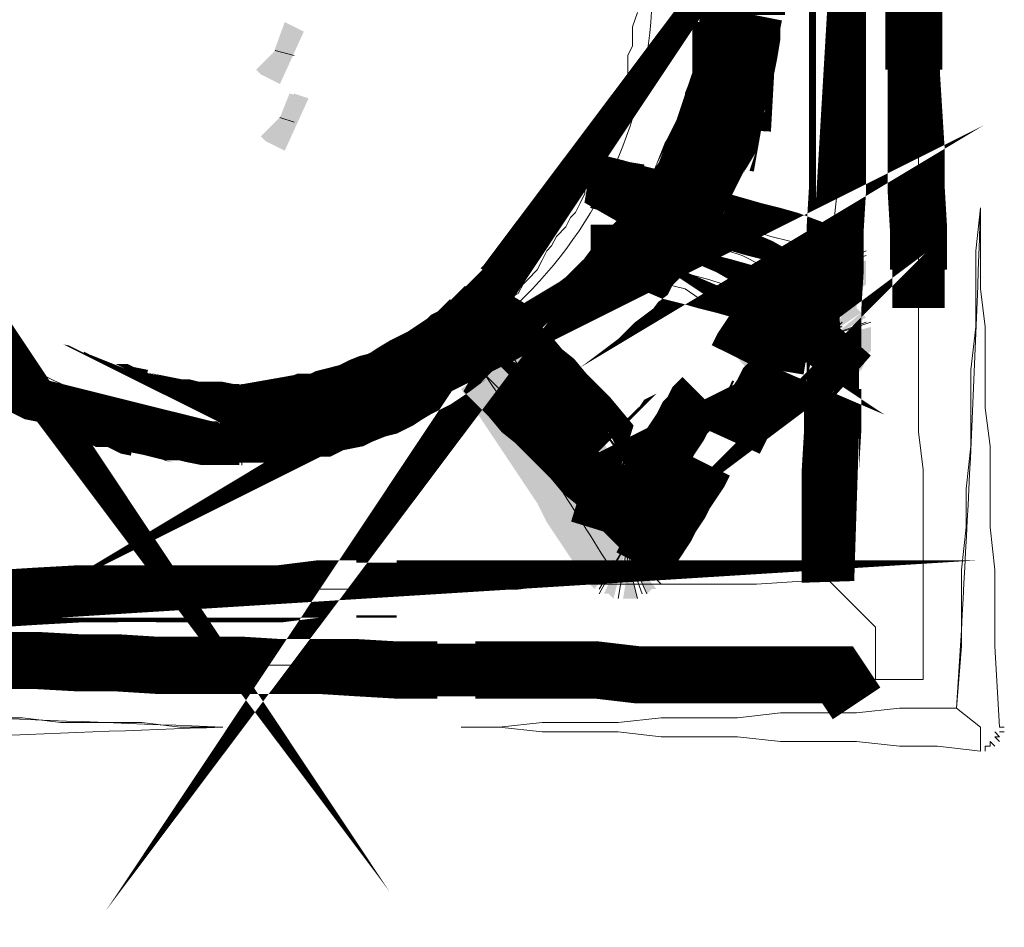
# Model space of a CAD drawing. Header units: millimetres. Extents: x -1194 to 5506, y 19372 to 25312.
# Tile 6 of 11: x 4446 to 4534, y 19746 to 19827. Entities that reach past the tile are written whole.
import ezdxf

# ---------------------------------------------------------------- set-up
doc = ezdxf.new("R2010")
doc.units = ezdxf.units.MM
doc.layers.add('PDF_A-TABELKA', color=7, linetype='Continuous')
doc.layers.add('SQ_TAB TEKST', color=8, linetype='Continuous', lineweight=0)

# ---------------------------------------------------------------- blocks, each defined once
blk = doc.blocks.new('tabelka')
at = {"layer": 'PDF_A-TABELKA', "lineweight": 0}
for points, format in [([(25612.308, -27760.452, 5.115, 5.115, 0), (25616.144, -27760.452, 5.115, 5.115, 0), (25619.554, -27760.239, 5.115, 5.115, 0), (25623.391, -27760.025, 5.115, 5.115, 0), (25626.801, -27760.025, 5.076, 5.076, 0), (25630.211, -27760.025, 5.115, 5.115, 0), (25633.834, -27760.025, 5.115, 5.115, 0), (25637.457, -27760.025, 5.115, 5.115, 0), (25641.293, -27760.025, 5.115, 5.115, 0), (25644.704, -27759.599, 5.115, 5.115, 0), (25648.114, -27759.599, 4.689, 4.689, 0), (25651.737, -27759.599, 5.115, 5.115, 0), (25655.36, -27759.599, 5.115, 5.115, 0), (25658.77, -27759.599, 5.115, 5.115, 0), (25662.606, -27759.599, 0, 0, 0), (25666.016, -27759.386, 0, 0, 0), (25669.639, -27759.386, 0, 0, 0), (25673.263, -27759.173, 0, 0, 0), (25676.673, -27759.173, 0, 0, 0), (25680.296, -27759.173, 0, 0, 0), (25683.919, -27759.173, 0, 0, 0), (25690.313, -27758.96, 4.689, 4.689, 0), (25690.526, -27752.353, 5.115, 5.115, 0), (25690.526, -27748.943, 5.115, 5.115, 0), (25690.739, -27745.32, 5.115, 5.115, 0), (25690.739, -27741.696, 4.689, 4.689, 0), (25690.739, -27738.286, 5.115, 5.115, 0), (25690.739, -27734.45, 5.115, 5.115, 0), (25690.952, -27731.04, 5.115, 5.115, 0), (25690.952, -27727.417, 5.115, 5.115, 0), (25691.165, -27723.794, 5.115, 5.115, 0), (25691.165, -27720.384, 5.076, 5.076, 0), (25691.165, -27716.974, 5.115, 5.115, 0), (25691.165, -27713.137, 5.115, 5.115, 0), (25691.165, -27709.727, 5.115, 5.115, 0), (25691.165, -27705.891, 5.115, 5.115, 0)], "xyseb"), ([(25691.805, -27684.578, 5.115, 5.115, 0), (25691.805, -27681.168, 0, 0, 0), (25692.018, -27677.545, 0, 0, 0)], "xyseb"), ([(25697.986, -27705.891, 5.115, 5.115, 0), (25697.986, -27709.727, 5.115, 5.115, 0), (25697.986, -27713.137, 4.689, 4.689, 0), (25697.986, -27716.974, 5.115, 5.115, 0), (25698.199, -27720.384, 5.115, 5.115, 0), (25698.199, -27723.794, 5.115, 5.115, 0), (25698.412, -27727.417, 5.115, 5.115, 0), (25698.412, -27731.04, 4.689, 4.689, 0), (25698.412, -27734.45, 0, 0, 0), (25698.412, -27738.286, 0, 0, 0), (25698.625, -27741.696, 0, 0, 0), (25698.625, -27745.32, 0, 0, 0), (25698.838, -27748.943, 0, 0, 0), (25698.838, -27752.353, 0, 0, 0), (25698.838, -27755.976, 0, 0, 0), (25698.838, -27763.009, 0, 0, 0), (25698.838, -27767.485, 0, 0, 0), (25694.575, -27767.485, 0, 0, 0)], "xyseb"), ([(25674.541, -27705.038, -0.417287), (25636.605, -27744.68, -0.414214), (25599.094, -27705.038)], "xyb"), ([(25639.162, -27741.057, 7.673, 7.673, 0), (25639.802, -27744.68, 7.246, 7.246, 0), (25640.867, -27744.68, 7.246, 7.246, 0), (25641.933, -27744.467, 7.434, 7.434, 0), (25642.785, -27744.467, 7.625, 7.625, 0), (25643.851, -27744.041, 7.434, 7.434, 0), (25644.917, -27744.041, 7.434, 7.434, 0), (25645.769, -27743.615, 7.434, 7.434, 0), (25646.622, -27743.401, 7.535, 7.535, 0), (25647.687, -27743.188, 7.434, 7.434, 0), (25648.54, -27742.762, 7.535, 7.535, 0), (25649.605, -27742.336, 7.535, 7.535, 0), (25650.458, -27742.123, 7.535, 7.535, 0), (25651.31, -27741.696, 7.535, 7.535, 0), (25651.95, -27741.27, 7.535, 7.535, 0), (25653.016, -27740.631, 7.535, 7.535, 0), (25653.868, -27740.204, 7.535, 7.535, 0), (25654.721, -27739.778, 7.535, 7.535, 0), (25655.36, -27739.352, 7.625, 7.625, 0), (25656.212, -27738.713, 7.434, 7.434, 0), (25656.852, -27738.286, 7.434, 7.434, 0), (25657.704, -27737.434, 6.82, 6.82, 0), (25658.557, -27737.008, 7.625, 7.625, 0), (25659.196, -27736.368, 7.434, 7.434, 0), (25660.049, -27735.516, 7.434, 7.434, 0), (25660.475, -27735.089, 7.246, 7.246, 0), (25661.114, -27734.45, 7.246, 7.246, 0), (25661.967, -27733.598, 7.673, 7.673, 0), (25662.393, -27733.171, 7.673, 7.673, 0), (25663.033, -27732.319, 0, 0, 0), (25663.459, -27731.679, 0, 0, 0), (25664.311, -27730.827, 0, 0, 0), (25664.738, -27730.187, 0, 0, 0), (25665.164, -27729.548, 0, 0, 0), (25665.803, -27728.909, 0, 0, 0), (25666.229, -27728.056, 0, 0, 0), (25666.656, -27727.417, 0, 0, 0), (25667.082, -27726.564, 0, 0, 0), (25667.508, -27725.712, 0, 0, 0), (25667.934, -27725.072, 0, 0, 0), (25668.574, -27724.22, 0, 0, 0), (25668.574, -27723.367, 0, 0, 0), (25669, -27722.515, 0, 0, 0), (25669.426, -27721.875, 0, 0, 0), (25669.853, -27721.023, 0, 0, 0), (25670.066, -27720.17, 0, 0, 0), (25670.492, -27719.531, 0, 0, 0), (25670.705, -27718.465, 0, 0, 0), (25670.918, -27717.613, 0, 0, 0), (25671.345, -27716.76, 0, 0, 0), (25671.558, -27715.908, 0, 0, 0), (25671.771, -27715.269, 0, 0, 0), (25671.984, -27714.416, 0, 0, 0), (25672.197, -27713.563, 0, 0, 0), (25672.41, -27712.498, 0, 0, 0), (25672.623, -27711.645, 0, 0, 0), (25672.623, -27710.793, 0, 0, 0), (25672.836, -27709.94, 0, 0, 0), (25673.05, -27709.088, 0, 0, 0), (25673.05, -27708.235, 0, 0, 0), (25673.263, -27707.17, 0, 0, 0), (25673.263, -27706.317, 0, 0, 0), (25673.263, -27705.678, 0, 0, 0), (25677.099, -27705.465, 0, 0, 0)], "xyseb"), ([(25609.751, -27731.466, 7.673, 7.673, 0), (25610.177, -27732.106, 0, 0, 0), (25610.816, -27732.958, 0, 0, 0)], "xyseb"), ([(25684.345, -27718.465, 7.683, 7.683, 0), (25680.722, -27717.826, 7.625, 7.625, 0), (25680.296, -27719.105, 7.625, 7.625, 0), (25679.87, -27719.957, 7.434, 7.434, 0), (25679.23, -27721.023, 7.535, 7.535, 0), (25678.804, -27722.089, 7.234, 7.234, 0), (25678.378, -27722.941, 7.053, 7.053, 0), (25677.951, -27724.007, 7.535, 7.535, 0), (25677.312, -27724.859, 7.535, 7.535, 0), (25676.886, -27725.712, 7.234, 7.234, 0), (25676.246, -27726.777, 7.434, 7.434, 0), (25675.607, -27727.63, 7.434, 7.434, 0), (25674.968, -27728.269, 7.625, 7.625, 0), (25674.328, -27729.122, 7.625, 7.625, 0), (25673.476, -27729.974, 7.434, 7.434, 0), (25673.05, -27730.827, 7.434, 7.434, 0), (25672.197, -27731.466, 7.625, 7.625, 0), (25671.558, -27732.319, 7.246, 7.246, 0), (25670.705, -27732.958, 7.244, 7.244, 0), (25669.853, -27733.811, 7.246, 7.246, 0), (25669.213, -27734.45, 7.244, 7.244, 0), (25668.361, -27735.089, 7.246, 7.246, 0), (25667.508, -27735.729, 7.246, 7.246, 0), (25666.656, -27736.368, 7.673, 7.673, 0), (25665.59, -27737.008, 7.673, 7.673, 0), (25664.951, -27737.647, 7.246, 7.246, 0), (25664.098, -27738.073, 7.246, 7.246, 0), (25663.246, -27738.499, 7.246, 7.246, 0), (25662.18, -27739.139, 0, 0, 0), (25661.328, -27739.565, 0, 0, 0), (25660.475, -27739.991, 0, 0, 0), (25659.409, -27740.418, 0, 0, 0), (25658.557, -27740.844, 0, 0, 0), (25657.704, -27741.27, 0, 0, 0), (25656.639, -27741.696, 0, 0, 0), (25655.786, -27741.91, 0, 0, 0), (25654.934, -27742.336, 0, 0, 0), (25653.868, -27742.762, 0, 0, 0), (25653.016, -27742.762, 0, 0, 0), (25651.95, -27743.188, 0, 0, 0), (25651.097, -27743.615, 0, 0, 0), (25649.819, -27743.615, 0, 0, 0), (25648.966, -27744.041, 0, 0, 0), (25647.9, -27744.041, 0, 0, 0), (25647.048, -27744.254, 0, 0, 0), (25645.982, -27744.467, 0, 0, 0), (25645.13, -27744.467, 0, 0, 0), (25643.851, -27744.68, 0, 0, 0), (25642.999, -27744.68, 0, 0, 0), (25641.933, -27744.68, 0, 0, 0), (25640.867, -27744.893, 0, 0, 0), (25639.802, -27744.893, 0, 0, 0), (25638.736, -27744.893, 0, 0, 0), (25637.883, -27744.893, 0, 0, 0)], "xyseb"), ([(25685.624, -27739.991, 5.084, 5.084, 0), (25686.05, -27737.434, 4.729, 4.729, 0), (25684.558, -27736.794, 0, 0, 0), (25683.28, -27735.942, 0, 0, 0), (25681.788, -27735.303, 0, 0, 0), (25680.296, -27734.45, 0, 0, 0), (25678.804, -27733.598, 0, 0, 0), (25677.312, -27732.958, 0, 0, 0), (25675.82, -27732.106, 0, 0, 0), (25674.328, -27731.466, 0, 0, 0), (25673.05, -27730.614, 0, 0, 0), (25671.558, -27729.974, 0, 0, 0), (25671.984, -27727.204, 0, 0, 0)], "xyseb"), ([(25614.439, -27771.108), (25618.276, -27771.108), (25621.686, -27771.534), (25625.096, -27771.534), (25628.932, -27771.534), (25632.342, -27771.961), (25636.178, -27771.961, 0.006241), (25589.717, -27774.092, -0.006241), (25636.178, -27771.961, 0.001088), (25591.422, -27770.256)], "xyb"), ([(25637.67, -27744.893, 7.246, 7.246, 0), (25636.818, -27744.893, 7.246, 7.246, 0), (25635.752, -27744.893, 7.673, 7.673, 0), (25634.687, -27744.68, 7.246, 7.246, 0), (25633.621, -27744.68, 7.244, 7.244, 0), (25632.768, -27744.467, 7.246, 7.246, 0), (25631.703, -27744.467, 7.434, 7.434, 0), (25630.637, -27744.254, 7.244, 7.244, 0), (25629.785, -27744.041, 7.244, 7.244, 0), (25628.719, -27743.828, 7.816, 7.816, 0), (25627.653, -27743.615, 7.434, 7.434, 0), (25626.801, -27743.188, 7.434, 7.434, 0), (25625.735, -27743.188, 7.434, 7.434, 0), (25624.883, -27742.762, 7.234, 7.234, 0), (25623.817, -27742.336, 7.434, 7.434, 0), (25622.964, -27742.123, 7.434, 7.434, 0), (25622.112, -27741.696, 7.234, 7.234, 0), (25621.259, -27741.27, 7.244, 7.244, 0), (25620.194, -27741.057, 7.535, 7.535, 0), (25619.341, -27740.631, 0, 0, 0), (25618.489, -27740.418, 0, 0, 0), (25617.636, -27739.778, 0, 0, 0), (25616.784, -27739.352, 0, 0, 0), (25615.931, -27738.926, 0, 0, 0), (25615.079, -27738.499, 0, 0, 0), (25614.226, -27738.073, 0, 0, 0), (25613.374, -27737.221, 0, 0, 0)], "xyseb"), ([(25692.444, -27740.631, 5.124, 5.124, 0), (25690.526, -27738.926, 5.147, 5.147, 0), (25689.674, -27739.565, 5.124, 5.124, 0), (25689.247, -27739.991, 4.823, 4.823, 0), (25688.395, -27740.418, 4.766, 4.766, 0), (25687.969, -27740.844, 4.823, 4.823, 0), (25687.116, -27741.483, 0, 0, 0), (25686.69, -27741.91, 0, 0, 0), (25685.837, -27742.336, 0, 0, 0), (25685.198, -27742.975, 0, 0, 0), (25684.558, -27743.401, 0, 0, 0), (25683.919, -27743.828, 0, 0, 0), (25683.28, -27744.467, 0, 0, 0), (25681.362, -27742.762, 0, 0, 0)], "xyseb"), ([(25671.771, -27747.664, 5.147, 5.147, 0), (25672.623, -27747.238, 5.124, 5.124, 0), (25673.05, -27746.811, 4.823, 4.823, 0), (25673.902, -27746.172, 4.766, 4.766, 0), (25674.328, -27745.746, 5.147, 5.147, 0), (25675.181, -27745.32, 5.124, 5.124, 0), (25675.607, -27744.68, 5.147, 5.147, 0), (25676.46, -27744.254, 5.124, 5.124, 0), (25676.886, -27743.828, 0, 0, 0), (25677.738, -27743.401, 0, 0, 0), (25678.378, -27742.762, 0, 0, 0), (25680.296, -27744.467, 0, 0, 0)], "xyseb"), ([(25670.705, -27757.468, 0.012344), (25659.622, -27740.418), (25660.901, -27741.696), (25661.754, -27742.549), (25663.033, -27743.828), (25663.885, -27744.68), (25665.164, -27745.959), (25666.016, -27747.238), (25667.295, -27748.09), (25668.148, -27749.369), (25669.426, -27750.222), (25670.279, -27751.5), (25672.41, -27753.632), (25672.41, -27756.189), (25673.689, -27757.468), (25673.263, -27757.468), (25673.689, -27757.894)], "xyb"), ([(25670.918, -27751.5, 5.147, 5.147, 0), (25672.623, -27753.205, 5.124, 5.124, 0), (25673.476, -27752.779, 4.766, 4.766, 0), (25673.902, -27752.353, 5.147, 5.147, 0), (25674.755, -27751.713, 5.124, 5.124, 0), (25675.394, -27751.287, 0, 0, 0), (25676.033, -27750.861, 0, 0, 0), (25676.886, -27750.435, 0, 0, 0), (25677.312, -27749.795, 0, 0, 0), (25678.165, -27749.369, 0, 0, 0), (25678.591, -27748.943, 0, 0, 0), (25680.509, -27750.648, 0, 0, 0)], "xyseb"), ([(25692.87, -27769.829, 5.115, 5.115, 0), (25691.165, -27767.272, 5.115, 5.115, 0), (25687.329, -27767.272, 5.115, 5.115, 0), (25683.919, -27767.272, 5.115, 5.115, 0), (25680.296, -27767.272, 5.115, 5.115, 0), (25676.673, -27767.272, 5.115, 5.115, 0), (25673.263, -27767.272, 5.115, 5.115, 0), (25669.639, -27766.845, 5.115, 5.115, 0), (25666.016, -27766.845, 5.115, 5.115, 0), (25662.606, -27766.845, 5.115, 5.115, 0), (25658.77, -27766.845, 4.689, 4.689, 0), (25655.36, -27766.845, 5.115, 5.115, 0), (25651.737, -27766.845, 5.115, 5.115, 0), (25648.114, -27766.632, 5.115, 5.115, 0), (25644.704, -27766.632, 4.689, 4.689, 0), (25641.293, -27766.419, 5.115, 5.115, 0), (25637.457, -27766.419, 5.115, 5.115, 0), (25633.834, -27766.419, 5.115, 5.115, 0), (25630.211, -27766.419, 5.115, 5.115, 0), (25626.801, -27766.206, 5.115, 5.115, 0), (25623.391, -27766.206, 5.115, 5.115, 0), (25619.554, -27765.993, 5.115, 5.115, 0), (25616.144, -27765.993, 5.115, 5.115, 0), (25612.308, -27765.993, 0, 0, 0)], "xyseb")]:
    blk.add_lwpolyline(points, format=format, dxfattribs=at)
for points in [[(25697.986, -27705.891), (25697.986, -27709.727), (25697.986, -27713.137), (25697.986, -27716.974), (25698.412, -27720.384), (25698.412, -27723.794), (25698.412, -27727.63), (25698.412, -27731.04), (25698.412, -27734.45), (25698.412, -27738.286), (25698.412, -27741.696), (25698.412, -27745.533), (25698.838, -27748.943), (25698.838, -27752.353), (25698.838, -27755.763), (25698.838, -27763.009), (25698.838, -27767.698), (25694.575, -27767.698), (25694.575, -27763.009), (25690.313, -27758.747), (25690.739, -27752.353), (25690.739, -27748.943), (25690.739, -27745.533), (25690.739, -27741.696), (25690.739, -27738.286), (25690.739, -27734.45), (25690.739, -27731.04), (25690.739, -27727.63), (25691.165, -27723.794), (25691.165, -27720.384), (25691.165, -27716.974), (25691.165, -27713.137), (25691.165, -27709.727), (25691.165, -27705.891)], [(25617.849, -27739.139), (25618.702, -27739.565), (25619.554, -27740.418), (25620.407, -27740.844), (25621.259, -27741.27), (25622.112, -27741.696), (25622.964, -27742.123), (25623.817, -27742.549), (25625.096, -27742.549), (25625.948, -27742.975), (25626.801, -27743.401), (25627.653, -27743.401), (25628.932, -27743.828), (25629.785, -27744.254), (25630.637, -27744.254), (25631.49, -27744.254), (25632.768, -27744.68), (25633.621, -27744.68), (25634.9, -27744.68), (25635.752, -27744.68), (25638.736, -27744.68), (25637.883, -27744.68), (25636.605, -27744.68), (25635.752, -27744.68), (25634.9, -27744.68), (25633.621, -27744.68), (25632.768, -27744.68), (25631.49, -27744.254), (25630.637, -27744.254), (25629.785, -27744.254), (25628.932, -27743.828), (25627.653, -27743.401), (25626.801, -27743.401), (25625.948, -27742.975), (25625.096, -27742.975), (25623.817, -27742.549), (25622.964, -27742.123), (25622.112, -27741.696), (25621.259, -27741.27), (25620.407, -27740.844), (25619.554, -27740.844), (25618.702, -27740.418), (25617.849, -27739.991)], [(25682.64, -27708.022), (25682.64, -27709.301), (25682.214, -27710.153), (25682.214, -27711.432), (25682.214, -27712.711), (25681.788, -27713.563), (25681.788, -27714.842), (25681.362, -27715.695), (25680.935, -27716.974), (25680.509, -27717.826), (25680.083, -27719.105), (25679.657, -27719.957), (25679.23, -27720.81), (25678.804, -27722.089), (25678.378, -27722.941), (25677.951, -27723.794), (25677.525, -27724.646), (25676.673, -27725.925), (25676.246, -27726.777), (25675.394, -27727.63), (25674.968, -27728.482), (25674.115, -27729.335), (25673.689, -27730.187), (25672.836, -27730.614), (25671.984, -27731.466), (25671.558, -27732.319), (25670.705, -27733.171), (25669.853, -27733.598), (25669, -27734.45), (25668.148, -27735.303), (25667.295, -27735.729), (25666.443, -27736.581), (25665.59, -27737.008), (25664.738, -27737.434), (25663.885, -27738.286), (25663.033, -27738.713), (25662.18, -27739.139), (25661.328, -27739.565), (25660.475, -27739.991), (25659.622, -27740.418), (25658.77, -27740.844), (25657.491, -27741.27), (25656.639, -27741.696), (25655.786, -27742.123), (25654.934, -27742.549), (25653.655, -27742.549), (25652.802, -27742.975), (25651.95, -27743.401), (25651.097, -27743.401), (25649.819, -27743.828), (25648.966, -27743.828), (25648.114, -27744.254), (25646.835, -27744.254), (25645.982, -27744.254), (25645.13, -27744.68), (25643.851, -27744.68), (25642.999, -27744.68), (25641.72, -27744.68), (25640.867, -27744.68), (25640.015, -27744.68), (25638.736, -27744.68), (25637.883, -27744.68), (25637.883, -27745.106), (25637.457, -27744.68), (25637.883, -27744.68), (25638.736, -27744.68), (25640.015, -27744.68), (25640.867, -27744.68), (25641.72, -27744.68), (25642.999, -27744.254), (25643.851, -27744.254), (25644.704, -27743.828), (25645.982, -27743.828), (25646.835, -27743.401), (25647.687, -27742.975), (25648.54, -27742.975), (25649.392, -27742.549), (25650.245, -27742.123), (25651.097, -27741.696), (25651.95, -27741.27), (25653.229, -27740.844), (25653.655, -27740.418), (25654.507, -27739.565), (25655.36, -27739.139), (25656.212, -27738.713), (25657.065, -27738.286), (25657.917, -27737.434), (25658.344, -27737.008), (25659.196, -27736.155), (25660.049, -27735.729), (25660.475, -27734.876), (25661.328, -27734.45), (25661.754, -27733.598), (25662.606, -27733.171), (25663.033, -27732.319), (25663.459, -27731.893), (25664.311, -27731.04), (25664.738, -27730.187), (25665.164, -27729.335), (25665.59, -27728.909), (25666.016, -27728.056), (25666.869, -27727.204), (25667.295, -27726.351), (25667.721, -27725.925), (25668.148, -27725.072), (25668.574, -27724.22), (25668.574, -27723.367), (25669, -27722.515), (25669.426, -27721.662), (25669.853, -27720.81), (25670.279, -27719.957), (25670.279, -27719.531), (25670.705, -27718.679), (25671.131, -27717.826), (25671.131, -27716.974), (25671.558, -27716.121), (25671.984, -27715.269), (25671.984, -27714.416), (25672.41, -27713.563), (25672.41, -27712.711), (25672.41, -27711.858), (25672.836, -27711.006), (25672.836, -27710.153), (25672.836, -27709.301), (25673.263, -27708.022)], [(25642.572, -27711.858), (25640.867, -27711.432), (25642.572, -27711.858)], [(25642.572, -27717.826), (25641.293, -27717.4), (25642.572, -27717.826)], [(25690.739, -27731.893), (25691.165, -27732.319), (25690.739, -27732.319), (25690.313, -27733.171), (25689.46, -27733.598), (25689.034, -27734.024), (25688.182, -27734.45), (25687.329, -27734.876), (25686.903, -27735.303), (25686.05, -27735.729), (25685.624, -27736.155), (25684.772, -27737.008), (25684.345, -27737.434), (25683.493, -27737.86), (25683.067, -27738.286), (25682.214, -27738.713), (25682.64, -27738.286), (25683.067, -27737.434), (25683.493, -27736.581), (25683.919, -27736.155), (25684.345, -27735.303), (25684.772, -27734.876), (25685.198, -27734.024), (25685.624, -27733.171), (25686.477, -27731.893), (25689.46, -27731.04), (25690.313, -27729.335), (25690.313, -27729.761), (25690.739, -27729.335), (25690.313, -27729.761)], [(25693.723, -27729.335), (25689.034, -27731.466), (25693.723, -27729.761)], [(25690.739, -27729.761), (25690.739, -27729.761)], [(25691.165, -27729.761), (25690.739, -27730.187), (25691.165, -27730.187), (25691.165, -27730.614), (25691.592, -27730.614), (25691.165, -27731.04), (25691.592, -27731.04)], [(25691.165, -27731.466), (25691.592, -27731.466), (25691.165, -27731.466)], [(25691.592, -27731.893), (25691.165, -27731.893)], [(25670.279, -27751.074), (25669.426, -27749.795), (25668.574, -27748.516), (25667.721, -27747.238), (25666.869, -27745.959), (25666.016, -27744.68), (25665.164, -27743.401), (25664.311, -27742.123), (25663.459, -27740.844), (25662.606, -27739.565), (25661.754, -27738.286), (25660.901, -27737.008), (25660.049, -27735.729), (25659.196, -27734.45), (25660.475, -27735.303), (25661.328, -27736.581), (25662.606, -27737.86), (25663.459, -27738.713), (25664.738, -27739.991), (25666.016, -27740.844), (25666.869, -27742.123), (25668.148, -27743.401), (25669, -27744.254), (25670.279, -27745.533), (25671.984, -27747.664), (25671.984, -27749.795), (25673.263, -27751.5), (25672.836, -27751.5), (25673.263, -27751.5)], [(25691.165, -27737.86), (25691.592, -27738.286), (25691.165, -27738.286), (25691.165, -27738.713), (25690.313, -27739.139), (25689.887, -27739.565), (25689.034, -27739.991), (25688.608, -27740.418), (25687.755, -27740.844), (25687.329, -27741.27), (25686.477, -27742.123), (25686.05, -27742.549), (25685.198, -27742.975), (25684.772, -27743.401), (25683.919, -27743.828), (25683.067, -27744.254), (25682.64, -27744.68), (25683.067, -27744.254), (25683.493, -27743.401), (25683.919, -27742.975), (25684.345, -27742.123), (25684.772, -27741.27), (25685.198, -27740.844), (25685.624, -27739.991), (25686.05, -27739.139), (25686.903, -27737.86), (25689.887, -27737.008), (25690.313, -27735.303)], [(25693.723, -27735.729), (25689.034, -27737.434), (25694.149, -27735.729)], [(25690.739, -27735.729), (25690.739, -27735.303), (25690.739, -27735.729), (25691.165, -27735.729), (25691.165, -27736.155), (25691.592, -27735.729)], [(25691.592, -27736.155), (25691.165, -27736.155)], [(25691.165, -27736.581), (25691.592, -27736.581)], [(25691.592, -27737.008), (25692.018, -27737.008), (25691.592, -27737.008)], [(25691.592, -27737.434), (25692.018, -27737.434), (25691.592, -27737.434)], [(25691.592, -27737.86), (25691.592, -27737.86)], [(25637.883, -27748.516), (25637.883, -27741.27)], [(25670.279, -27745.533), (25673.263, -27749.795)], [(25671.984, -27753.632), (25672.836, -27753.205), (25673.263, -27752.779), (25674.115, -27752.353), (25674.968, -27751.927), (25675.394, -27751.5), (25676.246, -27750.648), (25676.673, -27750.222), (25677.525, -27749.795), (25677.951, -27749.369), (25678.804, -27748.943), (25679.23, -27748.516), (25678.804, -27748.943), (25678.378, -27749.795), (25677.951, -27750.648), (25677.525, -27751.074), (25677.099, -27751.927), (25676.673, -27752.353), (25676.246, -27753.205), (25675.82, -27754.058), (25675.394, -27754.484), (25674.968, -27755.337), (25674.541, -27755.763), (25674.115, -27756.615), (25673.689, -27757.468), (25672.41, -27756.189), (25672.836, -27753.205), (25672.41, -27754.058)], [(25669.853, -27754.058), (25671.984, -27749.369), (25669.426, -27753.632)], [(25671.558, -27754.484), (25671.984, -27749.369), (25671.131, -27754.484)], [(25674.968, -27753.205), (25671.558, -27749.369), (25672.836, -27754.484)], [(25673.689, -27754.058), (25671.558, -27749.369), (25673.263, -27754.058)], [(25671.558, -27751.927), (25671.558, -27751.5), (25671.131, -27751.927), (25671.131, -27751.5), (25670.705, -27751.927), (25670.705, -27751.5), (25670.279, -27751.5), (25670.705, -27751.074)], [(25673.689, -27755.763), (25670.705, -27751.5)], [(25672.41, -27751.5), (25672.41, -27751.927), (25672.41, -27751.5)], [(25672.836, -27751.5), (25672.836, -27751.927), (25672.836, -27751.5)], [(25671.984, -27751.927), (25671.984, -27751.927)], [(25669.853, -27760.025), (25672.41, -27755.337), (25669.853, -27759.599)], [(25672.41, -27755.337), (25671.558, -27760.452), (25672.41, -27755.337)], [(25674.115, -27760.025), (25671.984, -27755.337), (25673.689, -27760.025)], [(25673.263, -27760.452), (25671.984, -27755.337)], [(25675.394, -27759.173), (25671.984, -27755.763)], [(25671.558, -27757.894), (25671.558, -27757.468), (25671.131, -27757.894), (25671.131, -27757.468), (25670.705, -27757.468), (25671.131, -27757.042)], [(25671.984, -27757.894), (25671.984, -27758.32), (25671.984, -27757.894)], [(25672.836, -27758.32), (25672.41, -27757.894), (25672.41, -27758.32), (25672.41, -27757.894)], [(25673.263, -27757.468), (25673.263, -27757.894), (25672.836, -27757.468)], [(25672.836, -27757.894), (25672.836, -27757.894)], [(25616.144, -27760.452), (25619.554, -27760.452), (25623.391, -27760.025), (25626.801, -27760.025), (25630.211, -27760.025), (25634.047, -27760.025), (25637.457, -27760.025), (25641.293, -27760.025), (25644.704, -27759.599), (25648.114, -27759.599), (25651.95, -27759.599), (25655.36, -27759.599), (25658.77, -27759.599), (25662.606, -27759.599), (25666.016, -27759.173), (25669.853, -27759.173), (25673.263, -27759.173), (25676.673, -27759.173), (25680.509, -27759.173), (25683.919, -27759.173), (25690.313, -27758.747), (25694.575, -27763.009), (25694.575, -27767.698), (25691.165, -27767.272), (25687.329, -27767.272), (25683.919, -27767.272), (25680.509, -27767.272), (25676.673, -27767.272), (25673.263, -27767.272), (25669.853, -27766.845), (25666.016, -27766.845), (25662.606, -27766.845), (25658.77, -27766.845), (25655.36, -27766.845), (25651.95, -27766.845), (25648.114, -27766.419), (25644.704, -27766.419), (25641.293, -27766.419), (25637.457, -27766.419), (25634.047, -27766.419), (25630.211, -27766.419), (25626.801, -27766.419), (25623.391, -27766.419), (25619.554, -27765.993), (25616.144, -27765.993)], [(25703.953, -27774.092), (25703.953, -27773.666), (25703.953, -27774.092)], [(25705.232, -27773.239), (25705.232, -27773.239)], [(25705.232, -27773.239), (25705.232, -27773.239)]]:
    blk.add_lwpolyline(points, dxfattribs=at)
for points, const_width in [([(25682.64, -27704.612), (25682.64, -27705.891), (25682.64, -27706.957), (25682.64, -27708.235)], 7.673), ([(25682.64, -27708.022), (25682.427, -27709.088), (25682.427, -27710.153), (25682.214, -27711.432), (25682.001, -27712.498), (25678.165, -27712.498)], 7.246), ([(25685.411, -27715.055), (25681.575, -27714.842), (25681.148, -27715.908), (25681.148, -27716.76)], 7.246), ([(25685.411, -27734.024), (25685.837, -27731.466), (25684.345, -27730.614), (25682.853, -27729.974), (25681.362, -27729.122), (25679.87, -27728.482), (25678.591, -27727.63), (25677.099, -27726.777), (25675.607, -27726.138), (25674.115, -27725.286), (25672.623, -27724.646), (25671.131, -27723.794), (25671.558, -27721.236)], 4.729), ([(25669.639, -27723.154), (25671.345, -27723.581), (25672.836, -27724.007), (25674.541, -27724.433), (25676.033, -27725.072), (25677.525, -27725.499), (25679.23, -27726.138), (25680.722, -27726.564), (25682.214, -27726.991), (25683.706, -27727.417), (25685.411, -27727.843), (25686.903, -27728.269), (25688.608, -27728.909), (25688.608, -27731.679)], 4.859), ([(25671.558, -27726.991), (25671.558, -27729.548), (25673.263, -27730.187), (25674.755, -27730.614), (25676.246, -27731.253), (25677.951, -27731.679), (25679.443, -27732.106), (25681.148, -27732.532), (25682.64, -27732.958), (25684.132, -27733.384), (25685.837, -27733.811), (25687.329, -27734.45), (25688.821, -27734.876), (25689.034, -27737.647)], 4.962), ([(25682.214, -27738.926), (25682.64, -27738.073), (25683.067, -27737.434), (25683.493, -27736.794), (25683.919, -27736.155), (25684.345, -27735.303), (25684.772, -27734.663), (25685.198, -27734.024), (25685.624, -27733.171), (25688.182, -27733.811)], 5.147), ([(25661.754, -27733.171), (25660.475, -27735.303), (25661.541, -27736.581), (25662.606, -27737.647), (25663.672, -27738.713), (25664.738, -27739.991), (25665.803, -27740.844), (25666.869, -27742.123), (25667.934, -27743.188), (25669, -27744.254), (25670.066, -27745.533), (25669.213, -27748.303)], 5.124), ([(25661.967, -27739.139), (25660.688, -27741.483), (25661.754, -27742.549), (25662.819, -27743.828), (25663.885, -27744.68), (25665.164, -27745.959), (25666.229, -27747.025), (25667.295, -27748.09), (25668.361, -27749.369), (25669.426, -27750.222), (25670.492, -27751.5), (25669.639, -27754.271)], 4.823), ([(25680.722, -27743.188), (25683.067, -27744.254), (25683.493, -27743.401), (25683.919, -27742.762), (25684.345, -27742.123), (25684.772, -27741.27), (25685.198, -27740.844), (25685.624, -27739.991), (25686.05, -27739.352), (25688.608, -27739.991)], 4.956), ([(25679.017, -27742.336), (25678.378, -27742.975), (25677.951, -27743.828), (25677.525, -27744.254), (25677.099, -27745.106), (25676.673, -27745.746), (25676.246, -27746.385), (25675.82, -27747.238), (25675.394, -27747.877), (25674.968, -27748.516), (25674.541, -27749.156), (25674.115, -27749.795), (25673.689, -27750.648), (25671.345, -27749.582)], 4.823), ([(25679.23, -27748.303), (25678.804, -27749.156), (25678.378, -27749.795), (25677.951, -27750.435), (25677.525, -27751.074), (25677.099, -27751.927), (25676.673, -27752.566), (25676.246, -27753.205), (25675.82, -27754.058), (25675.394, -27754.697), (25674.968, -27755.337), (25674.541, -27755.976), (25674.115, -27756.615), (25673.689, -27757.468)], 5.147)]:
    blk.add_lwpolyline(points, dxfattribs=dict(at, const_width=const_width))
for points in [[(25689.46, -27731.04), (25686.05, -27731.893), (25687.329, -27732.319), (25685.624, -27731.466), (25684.345, -27730.614), (25682.64, -27729.761), (25681.362, -27729.335), (25680.083, -27728.482), (25678.378, -27727.63), (25677.099, -27726.777), (25675.394, -27725.925), (25674.115, -27725.499), (25672.836, -27724.646), (25671.131, -27723.794), (25669.853, -27722.941), (25671.131, -27723.794), (25672.836, -27724.22), (25674.541, -27724.646), (25675.82, -27725.072), (25677.525, -27725.499), (25679.23, -27725.925), (25680.509, -27726.351), (25682.214, -27726.777), (25683.919, -27727.63), (25685.198, -27728.056), (25686.903, -27728.482), (25688.608, -27728.909), (25690.313, -27729.335)], [(25689.887, -27737.008), (25686.477, -27737.86), (25687.755, -27738.286), (25686.05, -27737.434), (25684.772, -27736.581), (25683.067, -27736.155), (25681.788, -27735.303), (25680.083, -27734.45), (25678.804, -27733.598), (25677.525, -27732.745), (25675.82, -27732.319), (25674.541, -27731.466), (25672.836, -27730.614), (25671.558, -27729.761), (25670.279, -27729.335), (25671.558, -27729.761), (25673.263, -27730.187), (25674.968, -27730.614), (25676.246, -27731.04), (25677.951, -27731.466), (25679.657, -27731.893), (25680.935, -27732.319), (25682.64, -27733.171), (25684.345, -27733.598), (25685.624, -27734.024), (25687.329, -27734.45), (25689.034, -27734.876), (25690.313, -27735.303)], [(25671.984, -27749.795), (25672.41, -27747.238), (25671.984, -27747.664), (25672.41, -27747.238), (25673.263, -27746.811), (25673.689, -27746.385), (25674.541, -27745.959), (25674.968, -27745.106), (25675.82, -27744.68), (25676.246, -27744.254), (25677.099, -27743.828), (25677.525, -27743.401), (25678.378, -27742.975), (25678.804, -27742.549), (25678.378, -27742.975), (25677.951, -27743.828), (25677.525, -27744.254), (25677.099, -27745.106), (25676.673, -27745.959), (25676.246, -27746.385), (25675.82, -27747.238), (25675.394, -27747.664), (25674.968, -27748.516), (25674.541, -27749.369), (25674.115, -27749.795), (25673.689, -27750.648), (25673.263, -27751.5)], [(25703.953, -27771.961), (25703.953, -27774.092), (25700.117, -27773.666), (25696.707, -27773.666), (25692.87, -27773.239), (25689.46, -27773.239), (25686.05, -27773.239), (25682.214, -27772.813), (25678.804, -27772.813), (25675.394, -27772.813), (25671.558, -27772.387), (25668.148, -27772.387), (25664.738, -27772.387), (25660.901, -27771.961), (25657.491, -27771.961), (25660.901, -27771.961), (25664.738, -27771.534), (25668.148, -27771.534), (25671.558, -27771.534), (25675.394, -27771.108), (25678.804, -27771.108), (25682.214, -27771.108), (25686.05, -27770.682), (25689.46, -27770.682), (25692.87, -27770.682), (25696.707, -27770.256), (25701.822, -27770.256)], [(25705.232, -27772.813), (25705.658, -27773.239), (25705.232, -27772.813), (25705.658, -27772.813), (25705.232, -27772.387), (25705.658, -27772.813), (25705.232, -27772.813), (25705.658, -27773.239)], [(25705.658, -27772.387), (25706.084, -27772.387)], [(25704.379, -27773.666), (25704.379, -27774.092), (25704.379, -27773.666), (25704.806, -27773.666), (25704.806, -27773.239), (25705.232, -27773.666), (25704.806, -27773.239), (25705.232, -27773.666), (25704.806, -27773.239), (25704.806, -27773.666), (25704.379, -27773.666), (25704.379, -27774.092)]]:
    blk.add_lwpolyline(points, close=True, dxfattribs=at)
blk.add_lwpolyline([(25701.822, -27770.256), (25696.707, -27770.256), (25692.87, -27770.682), (25689.46, -27770.682), (25686.05, -27770.682), (25682.214, -27771.108), (25678.804, -27771.108), (25675.394, -27771.108), (25671.558, -27771.534), (25668.148, -27771.534), (25664.738, -27771.534), (25660.901, -27771.961), (25657.491, -27771.961), (25660.901, -27771.961), (25664.738, -27772.387), (25668.148, -27772.387), (25671.558, -27772.387), (25675.394, -27772.813), (25678.804, -27772.813), (25682.214, -27772.813), (25686.05, -27773.239), (25689.46, -27773.239), (25692.87, -27773.239), (25696.707, -27773.666), (25700.117, -27773.666), (25703.953, -27774.092), (25703.953, -27773.666), (25703.953, -27774.092), (25703.953, -27771.961), (25701.822, -27770.256), (25702.248, -27764.714), (25702.248, -27761.304), (25702.248, -27757.894), (25702.674, -27754.058), (25702.674, -27750.648), (25703.101, -27746.811), (25703.101, -27743.401), (25703.101, -27739.991), (25703.527, -27736.155), (25703.527, -27732.745), (25703.527, -27729.335), (25703.953, -27725.499), (25703.953, -27729.335), (25703.953, -27732.745), (25704.379, -27736.155), (25704.379, -27739.991), (25704.379, -27743.401), (25704.806, -27746.811), (25704.806, -27750.648), (25704.806, -27754.058), (25705.232, -27757.894), (25705.232, -27761.304), (25705.232, -27764.714), (25705.658, -27771.961), (25706.084, -27771.961), (25705.658, -27771.961), (25705.232, -27764.714), (25705.232, -27761.304), (25705.232, -27757.894), (25704.806, -27754.058), (25704.806, -27750.648), (25704.806, -27746.811), (25704.379, -27743.401), (25704.379, -27739.991), (25704.379, -27736.155), (25703.953, -27732.745), (25703.953, -27729.335), (25703.953, -27725.499, -0.007257)], format="xyb", close=True, dxfattribs=at)
at = {"layer": 'PDF_A-TABELKA', "lineweight": 25}
blk.add_lwpolyline([(25636.605, -27744.68), (25636.605, -27744.68)], dxfattribs=at)
at = {"layer": 'PDF_A-TABELKA', "transparency": 33554559}
for points in [[(25643.425, -27709.727), (25639.588, -27713.563), (25642.146, -27709.301)], [(25641.72, -27708.875), (25640.015, -27713.563), (25643.425, -27709.727)], [(25640.867, -27711.432), (25642.572, -27709.727), (25642.146, -27709.301)], [(25641.293, -27714.416), (25643.425, -27709.727), (25639.588, -27713.563)], [(25640.015, -27713.563), (25643.425, -27709.727), (25641.293, -27714.416)], [(25640.867, -27711.432), (25639.588, -27713.563), (25639.162, -27713.137)], [(25642.572, -27711.858), (25640.867, -27711.432), (25640.867, -27711.432)], [(25643.851, -27715.695), (25640.015, -27719.531), (25642.572, -27715.269)], [(25642.146, -27715.269), (25640.441, -27719.531), (25643.851, -27715.695)], [(25641.293, -27717.4), (25642.999, -27715.695), (25642.572, -27715.269)], [(25641.72, -27720.384), (25643.851, -27715.695), (25640.015, -27719.531)], [(25640.441, -27719.531), (25643.851, -27715.695), (25641.72, -27720.384)], [(25641.293, -27717.4), (25640.015, -27719.531), (25639.588, -27719.105)], [(25642.572, -27717.826), (25641.293, -27717.4), (25641.293, -27717.4)], [(25691.165, -27727.204), (25691.592, -27727.204), (25689.034, -27731.466)], [(25691.592, -27727.204), (25689.034, -27731.466), (25692.018, -27727.63)], [(25689.034, -27731.466), (25692.018, -27727.63), (25692.444, -27728.056)], [(25692.444, -27728.056), (25692.87, -27728.056), (25689.034, -27731.466)], [(25692.87, -27728.056), (25689.034, -27731.466), (25693.297, -27728.482)], [(25689.887, -27731.04), (25693.297, -27728.482), (25693.297, -27729.335)], [(25687.755, -27729.761), (25685.624, -27734.024), (25688.182, -27729.761)], [(25685.624, -27734.024), (25688.182, -27729.761), (25686.05, -27734.45)], [(25691.592, -27731.04), (25693.723, -27730.187), (25693.723, -27730.614)], [(25688.182, -27731.466), (25690.313, -27735.729), (25687.329, -27731.893)], [(25688.608, -27731.04), (25691.165, -27735.303), (25688.182, -27731.466)], [(25691.165, -27735.303), (25688.182, -27731.466), (25690.313, -27735.729)], [(25689.034, -27730.614), (25691.592, -27734.876), (25688.608, -27731.04)], [(25689.887, -27731.04), (25688.608, -27731.466), (25689.034, -27731.466)], [(25689.034, -27731.04), (25693.723, -27731.893), (25688.608, -27731.04)], [(25689.887, -27731.466), (25689.034, -27731.04), (25688.608, -27731.04)], [(25691.592, -27734.876), (25688.608, -27731.04), (25691.165, -27735.303)], [(25693.723, -27730.614), (25693.723, -27731.466), (25689.034, -27731.04)], [(25690.739, -27731.893), (25689.034, -27730.614), (25689.034, -27731.04)], [(25692.87, -27733.598), (25692.444, -27734.45), (25689.034, -27730.614)], [(25692.444, -27734.45), (25689.034, -27730.614), (25691.592, -27734.876)], [(25691.592, -27731.04), (25689.034, -27731.04), (25689.034, -27731.466)], [(25693.723, -27731.466), (25689.034, -27731.04), (25693.723, -27731.893)], [(25693.723, -27732.319), (25693.297, -27732.745), (25689.034, -27731.04)], [(25693.297, -27732.745), (25689.034, -27731.04), (25693.297, -27733.171)], [(25689.887, -27731.466), (25693.723, -27731.893), (25693.723, -27732.319)], [(25686.903, -27732.319), (25689.034, -27737.008), (25686.05, -27732.745)], [(25687.329, -27731.893), (25689.46, -27736.581), (25686.903, -27732.319)], [(25689.46, -27736.581), (25686.903, -27732.319), (25689.034, -27737.008)], [(25690.313, -27735.729), (25687.329, -27731.893), (25689.46, -27736.581)], [(25690.739, -27731.893), (25693.297, -27733.171), (25692.87, -27733.598)], [(25662.18, -27734.024), (25657.065, -27735.729), (25661.328, -27732.745)], [(25686.05, -27732.745), (25688.182, -27737.434), (25685.198, -27733.598)], [(25689.034, -27737.008), (25686.05, -27732.745), (25688.182, -27737.434)], [(25691.592, -27733.171), (25692.018, -27733.171), (25689.46, -27737.86)], [(25692.018, -27733.171), (25689.46, -27737.86), (25692.444, -27733.598)], [(25657.917, -27737.008), (25662.18, -27734.024), (25657.065, -27735.729)], [(25663.033, -27735.729), (25657.917, -27737.008), (25662.18, -27734.024)], [(25684.772, -27734.024), (25686.903, -27738.286), (25683.919, -27734.45)], [(25685.198, -27733.598), (25687.755, -27737.86), (25684.772, -27734.024)], [(25687.755, -27737.86), (25684.772, -27734.024), (25686.903, -27738.286)], [(25688.182, -27737.434), (25685.198, -27733.598), (25687.755, -27737.86)], [(25692.87, -27734.024), (25692.87, -27734.45), (25689.46, -27737.434)], [(25690.739, -27736.581), (25692.444, -27733.598), (25692.87, -27734.024)], [(25683.493, -27734.876), (25685.624, -27739.139), (25682.64, -27735.303)], [(25683.919, -27734.45), (25686.477, -27738.713), (25683.493, -27734.876)], [(25686.477, -27738.713), (25683.493, -27734.876), (25685.624, -27739.139)], [(25686.903, -27738.286), (25683.919, -27734.45), (25686.477, -27738.713)], [(25692.87, -27734.45), (25689.46, -27737.434), (25693.297, -27734.876)], [(25690.739, -27737.008), (25693.297, -27734.876), (25693.723, -27735.303)], [(25658.77, -27738.286), (25663.033, -27735.729), (25657.917, -27737.008)], [(25663.885, -27737.008), (25658.77, -27738.286), (25663.033, -27735.729)], [(25682.214, -27735.729), (25684.345, -27740.418), (25681.362, -27736.155)], [(25682.64, -27735.303), (25685.198, -27739.991), (25682.214, -27735.729)], [(25685.198, -27739.991), (25682.214, -27735.729), (25684.345, -27740.418)], [(25685.624, -27739.139), (25682.64, -27735.303), (25685.198, -27739.991)], [(25688.182, -27735.729), (25686.05, -27739.991), (25688.608, -27736.155)], [(25681.362, -27736.155), (25683.919, -27740.844), (25680.509, -27737.008)], [(25684.345, -27740.418), (25681.362, -27736.155), (25683.919, -27740.844)], [(25686.05, -27739.991), (25688.608, -27736.155), (25686.477, -27740.418)], [(25690.739, -27736.581), (25689.46, -27737.434), (25689.46, -27737.86)], [(25690.739, -27738.286), (25689.46, -27736.581), (25689.46, -27737.008)], [(25690.739, -27737.008), (25694.149, -27736.155), (25694.149, -27737.008)], [(25659.622, -27739.565), (25663.885, -27737.008), (25658.77, -27738.286)], [(25664.738, -27738.286), (25659.622, -27739.565), (25663.885, -27737.008)], [(25690.739, -27737.008), (25689.034, -27737.434), (25689.46, -27737.434)], [(25690.739, -27737.008), (25689.034, -27737.008), (25689.034, -27737.434)], [(25694.149, -27737.008), (25694.149, -27737.434), (25689.034, -27737.008)], [(25694.149, -27737.434), (25689.034, -27737.008), (25694.149, -27737.86)], [(25689.034, -27737.008), (25694.149, -27737.86), (25694.149, -27738.286)], [(25694.149, -27738.286), (25693.723, -27738.713), (25689.034, -27737.008)], [(25693.723, -27738.713), (25689.034, -27737.008), (25693.723, -27739.139)], [(25690.313, -27737.86), (25689.46, -27737.008), (25689.034, -27737.008)], [(25660.475, -27740.844), (25664.738, -27738.286), (25659.622, -27739.565)], [(25665.59, -27739.565), (25660.475, -27740.844), (25664.738, -27738.286)], [(25690.313, -27737.86), (25693.723, -27739.139), (25693.297, -27739.991)], [(25690.739, -27738.286), (25693.297, -27739.991), (25692.87, -27740.418)], [(25662.606, -27740.418), (25657.491, -27741.696), (25661.754, -27738.713)], [(25661.328, -27742.123), (25665.59, -27739.565), (25660.475, -27740.844)], [(25666.443, -27740.844), (25661.328, -27742.123), (25665.59, -27739.565)], [(25658.344, -27742.975), (25662.606, -27740.418), (25657.491, -27741.696)], [(25663.459, -27741.696), (25658.344, -27742.975), (25662.606, -27740.418)], [(25662.18, -27743.401), (25666.443, -27740.844), (25661.328, -27742.123)], [(25667.295, -27742.123), (25662.18, -27743.401), (25666.443, -27740.844)], [(25659.196, -27744.254), (25663.459, -27741.696), (25658.344, -27742.975)], [(25664.311, -27742.975), (25659.196, -27744.254), (25663.459, -27741.696)], [(25663.033, -27744.68), (25667.295, -27742.123), (25662.18, -27743.401)], [(25668.148, -27743.401), (25663.033, -27744.68), (25667.295, -27742.123)], [(25660.049, -27745.533), (25664.311, -27742.975), (25659.196, -27744.254)], [(25665.164, -27744.254), (25660.049, -27745.533), (25664.311, -27742.975)], [(25663.885, -27745.959), (25668.148, -27743.401), (25663.033, -27744.68)], [(25669, -27744.68), (25663.885, -27745.959), (25668.148, -27743.401)], [(25660.901, -27746.811), (25665.164, -27744.254), (25660.049, -27745.533)], [(25666.016, -27745.533), (25660.901, -27746.811), (25665.164, -27744.254)], [(25664.738, -27747.238), (25669, -27744.68), (25663.885, -27745.959)], [(25669.853, -27745.959), (25664.738, -27747.238), (25669, -27744.68)], [(25661.754, -27748.09), (25666.016, -27745.533), (25660.901, -27746.811)], [(25666.869, -27746.811), (25661.754, -27748.09), (25666.016, -27745.533)], [(25665.59, -27748.516), (25669.853, -27745.959), (25664.738, -27747.238)], [(25670.705, -27747.238), (25665.59, -27748.516), (25669.853, -27745.959)], [(25662.606, -27749.369), (25666.869, -27746.811), (25661.754, -27748.09)], [(25667.721, -27748.09), (25662.606, -27749.369), (25666.869, -27746.811)], [(25666.443, -27749.795), (25670.705, -27747.238), (25665.59, -27748.516)], [(25671.558, -27748.516), (25666.443, -27749.795), (25670.705, -27747.238)], [(25663.459, -27750.648), (25667.721, -27748.09), (25662.606, -27749.369)], [(25668.574, -27749.369), (25663.459, -27750.648), (25667.721, -27748.09)], [(25667.295, -27751.5), (25671.558, -27748.516), (25666.443, -27749.795)], [(25672.41, -27749.795), (25667.295, -27751.5), (25671.558, -27748.516)], [(25664.311, -27751.927), (25668.574, -27749.369), (25663.459, -27750.648)], [(25669.426, -27750.648), (25664.311, -27751.927), (25668.574, -27749.369)], [(25668.148, -27752.779), (25672.41, -27749.795), (25667.295, -27751.5)], [(25668.574, -27753.205), (25668.148, -27752.779), (25672.41, -27749.795)], [(25670.279, -27754.058), (25671.984, -27749.369), (25669.853, -27754.058)], [(25670.705, -27754.484), (25670.279, -27754.058), (25671.984, -27749.369)], [(25670.705, -27751.5), (25672.41, -27749.795), (25671.984, -27749.369)], [(25672.836, -27751.074), (25671.558, -27749.369), (25671.558, -27749.795)], [(25674.541, -27753.632), (25674.115, -27754.058), (25671.558, -27749.369)], [(25672.41, -27751.927), (25671.984, -27749.369), (25671.558, -27749.369)], [(25672.41, -27754.484), (25671.558, -27754.484), (25671.984, -27749.369)], [(25665.164, -27753.632), (25669.426, -27750.648), (25664.311, -27751.927)], [(25670.279, -27751.927), (25665.164, -27753.632), (25669.426, -27750.648)], [(25670.705, -27751.5), (25669, -27753.632), (25668.574, -27753.205)], [(25672.836, -27751.074), (25674.968, -27753.205), (25674.541, -27753.632)], [(25666.016, -27754.91), (25670.279, -27751.927), (25665.164, -27753.632)], [(25671.131, -27753.205), (25666.016, -27754.91), (25670.279, -27751.927)], [(25672.41, -27751.927), (25672.836, -27754.484), (25672.41, -27754.484)], [(25666.869, -27756.189), (25671.131, -27753.205), (25666.016, -27754.91)], [(25671.984, -27754.484), (25666.869, -27756.189), (25671.131, -27753.205)], [(25667.721, -27757.468), (25671.984, -27754.484), (25666.869, -27756.189)], [(25672.836, -27755.763), (25667.721, -27757.468), (25671.984, -27754.484)], [(25668.574, -27758.747), (25672.836, -27755.763), (25667.721, -27757.468)], [(25669, -27759.173), (25668.574, -27758.747), (25672.836, -27755.763)], [(25670.705, -27760.025), (25672.41, -27755.337), (25670.279, -27760.025)], [(25671.131, -27760.452), (25670.705, -27760.025), (25672.41, -27755.337)], [(25671.131, -27757.468), (25672.836, -27755.763), (25672.41, -27755.337)], [(25673.263, -27757.468), (25671.984, -27755.337), (25671.984, -27755.763)], [(25674.541, -27759.599), (25674.115, -27760.025), (25671.984, -27755.337)], [(25673.263, -27760.452), (25672.41, -27760.452), (25671.984, -27755.337)], [(25672.41, -27757.894), (25672.41, -27755.337), (25671.984, -27755.337)], [(25671.131, -27757.468), (25669.426, -27759.599), (25669, -27759.173)], [(25672.41, -27757.894), (25672.41, -27760.452), (25671.984, -27760.452)], [(25673.263, -27757.468), (25674.968, -27759.599), (25674.541, -27759.599)]]:
    blk.add_solid(points, dxfattribs=at)

msp = doc.modelspace()

# ---------------------------------------------------------------- block references
at = {"layer": 'SQ_TAB TEKST', "lineweight": 35}
msp.add_blockref('tabelka', (-21172.406, 47536.024), dxfattribs=at)

doc.saveas('drawing.dxf')
